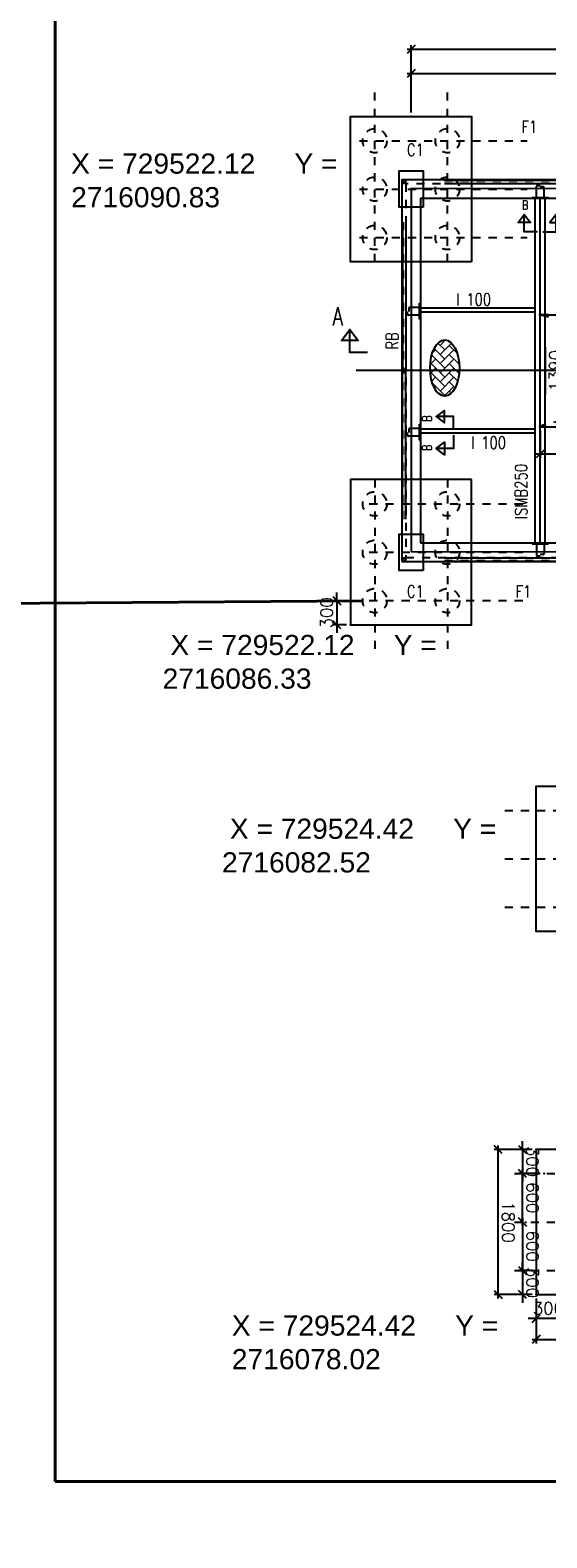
# Model space of a CAD drawing. Header units: inches. Extents: x 727810 to 1461440, y 2714588 to 5435005.
# Tile 184 of 233: x 729897 to 729903, y 2716064 to 2716083. Entities that reach past the tile are written whole.
import ezdxf

# ---------------------------------------------------------------- set-up
doc = ezdxf.new("R2010")
doc.units = ezdxf.units.IN
doc.header["$MEASUREMENT"] = 0
doc.linetypes.add('DIVIDEX2', pattern=[2.5, 1, -0.5, 0, -0.5, 0, -0.5])
doc.linetypes.add('HIDDEN', pattern=[0.375, 0.25, -0.125])
doc.layers.add('AM_5', color=3, linetype='Continuous', lineweight=15)
doc.layers.add('AM_8', color=1, linetype='Continuous', lineweight=15)
for name, color, linetype in [('DETAILS', 7, 'Continuous'), ('Inverter Room', 7, 'Continuous'), ('SCB', 7, 'Continuous')]:
    doc.layers.add(name, color=color, linetype=linetype)
doc.styles.add('RANJAN', font='romans.shx', dxfattribs={"width": 0.75})
doc.styles.add('ROMANS', font='ROMANS.shx', dxfattribs={"height": 10})
doc.styles.get("Standard").update_dxf_attribs({"font": 'arial.ttf'})
doc.dimstyles.new('ROMANS$0', dxfattribs={"dimscale": 100, "dimtxt": 100, "dimasz": 1, "dimexe": 0.5, "dimexo": 0.5, "dimgap": 0.5, "dimtad": 1, "dimdec": 0, "dimrnd": 5, "dimdsep": 46, "dimtxsty": 'ROMANS', "dimblk": 'OBLIQUE', "dimcen": 1, "dimdle": 0.5, "dimclrd": 6, "dimclre": 6, "dimclrt": 3, "dimadec": 0, "dimazin": 0, "dimtfac": 1, "dimtdec": 0, "dimtix": 1, "dimtmove": 0, "dimatfit": 3, "dimldrblk": 'OBLIQUE', "dimfxl": 1, "dimtolj": 1, "dimtzin": 0, "dimarcsym": 0})
doc.dimstyles.new('ROMANS$7', dxfattribs={"dimscale": 100, "dimtxt": 2.5, "dimasz": 2, "dimexe": 20, "dimexo": 20, "dimgap": 0.5, "dimtad": 1, "dimdec": 0, "dimrnd": 5, "dimzin": 0, "dimdsep": 46, "dimtxsty": 'ROMANS', "dimcen": 0.09, "dimdle": 20, "dimclrd": 256, "dimclre": 256, "dimclrt": 3, "dimadec": 0, "dimazin": 0, "dimtfac": 20, "dimtdec": 0, "dimtix": 1, "dimtmove": 2, "dimatfit": 3, "dimfxl": 1, "dimtolj": 1, "dimtzin": 0, "dimarcsym": 0})
pattern_1 = [(45, (89087.78671, 50533.36595), (-0.0883883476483, 0.0883883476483), [])]

# ---------------------------------------------------------------- blocks, each defined once
blk = doc.blocks.new('_Oblique')
at = {"color": 0, "linetype": 'ByBlock', "lineweight": -2}
blk.add_line((-0.5, -0.5), (0.5, 0.5), dxfattribs=at)
blk = doc.blocks.new('*D66')
at = {"layer": 'Inverter Room', "color": 6, "lineweight": -2, "ltscale": 0.5, "transparency": 16777216}
for p, q in [((2052862, -2324182), (2052691, -2324182)), ((2052741, -2324182), (2052741, -2324082)), ((2052741, -2324182), (2052741, -2324482)), ((2052862, -2324482), (2052691, -2324482)), ((2052741, -2324482), (2052741, -2324582))]:
    blk.add_line(p, q, dxfattribs=at)
at = {"layer": 'Inverter Room', "color": 0, "ltscale": 0.5, "transparency": 16777216}
for p in [(2052912, -2324182), (2052741, -2324482), (2052912, -2324482)]:
    blk.add_point(p, dxfattribs=at)
at = {"layer": 'Inverter Room', "color": 6, "lineweight": -2, "ltscale": 0.5, "transparency": 16777216, "xscale": 100, "yscale": 100, "zscale": 100}
for p, rotation in [((2052741, -2324182), 270), ((2052741, -2324482), 90)]:
    blk.add_blockref('_Oblique', p, dxfattribs=dict(at, rotation=rotation))
at = {"layer": 'Inverter Room', "color": 3, "ltscale": 0.5, "transparency": 16777216, "insert": (2052616, -2324332), "char_height": 150, "attachment_point": 5, "rotation": 90, "style": 'ROMANS'}
blk.add_mtext('\\A1;300', dxfattribs=at)
blk = doc.blocks.new('*D67')
at = {"layer": 'Inverter Room', "color": 6, "lineweight": -2, "ltscale": 0.5, "transparency": 16777216}
for p, q in [((2062212, -2317350), (2053612, -2317350)), ((2053662, -2318132), (2053662, -2317300)), ((2062162, -2318132), (2062162, -2317300))]:
    blk.add_line(p, q, dxfattribs=at)
at = {"layer": 'Inverter Room', "color": 0, "ltscale": 0.5, "transparency": 16777216}
for p in [(2053662, -2317350), (2053662, -2318182), (2062162, -2318182)]:
    blk.add_point(p, dxfattribs=at)
at = {"layer": 'Inverter Room', "color": 6, "lineweight": -2, "ltscale": 0.5, "transparency": 16777216, "xscale": 100, "yscale": 100, "zscale": 100, "rotation": 180}
blk.add_blockref('_Oblique', (2053662, -2317350), dxfattribs=at)
at = {"layer": 'Inverter Room', "color": 6, "lineweight": -2, "ltscale": 0.5, "transparency": 16777216, "xscale": 100, "yscale": 100, "zscale": 100}
blk.add_blockref('_Oblique', (2062162, -2317350), dxfattribs=at)
at = {"layer": 'Inverter Room', "color": 3, "ltscale": 0.5, "transparency": 16777216, "insert": (2057912, -2317225), "char_height": 150, "attachment_point": 5, "style": 'ROMANS'}
blk.add_mtext('\\A1;8500', dxfattribs=at)
blk = doc.blocks.new('*D69')
at = {"layer": 'AM_5', "color": 6, "lineweight": -2, "transparency": 16777216}
for p, q in [((2053612, -2317650), (2057962, -2317650)), ((2053662, -2318132), (2053662, -2317600)), ((2057912, -2318132), (2057912, -2317600))]:
    blk.add_line(p, q, dxfattribs=at)
at = {"layer": 'Inverter Room', "color": 0, "transparency": 16777216}
for p in [(2057912, -2317650), (2053662, -2318182), (2057912, -2318182)]:
    blk.add_point(p, dxfattribs=at)
at = {"layer": 'AM_5', "color": 6, "lineweight": -2, "transparency": 16777216, "xscale": 100, "yscale": 100, "zscale": 100, "rotation": 180}
blk.add_blockref('_Oblique', (2053662, -2317650), dxfattribs=at)
at = {"layer": 'AM_5', "color": 6, "lineweight": -2, "transparency": 16777216, "xscale": 100, "yscale": 100, "zscale": 100}
blk.add_blockref('_Oblique', (2057912, -2317650), dxfattribs=at)
at = {"layer": 'AM_5', "color": 3, "transparency": 16777216, "insert": (2055787, -2317525), "char_height": 150, "attachment_point": 5, "style": 'ROMANS', "bg_fill": 3, "box_fill_scale": 1.25, "bg_fill_color": 256, "bg_fill_true_color": 13158600, "bg_fill_transparency": 0}
blk.add_mtext('\\A1;4250', dxfattribs=at)
blk = doc.blocks.new('*D70')
at = {"layer": 'AM_5', "color": 6, "lineweight": -2, "transparency": 16777216}
for p, q in [((2055312, -2320638), (2055622, -2320638)), ((2055572, -2320588), (2055572, -2322076)), ((2055312, -2322026), (2055622, -2322026))]:
    blk.add_line(p, q, dxfattribs=at)
at = {"layer": 'Inverter Room', "color": 0, "transparency": 16777216}
for p in [(2055262, -2320638), (2055262, -2322026), (2055572, -2322026)]:
    blk.add_point(p, dxfattribs=at)
at = {"layer": 'AM_5', "color": 6, "lineweight": -2, "transparency": 16777216, "xscale": 100, "yscale": 100, "zscale": 100}
for p, rotation in [((2055572, -2320638), 90), ((2055572, -2322026), 270)]:
    blk.add_blockref('_Oblique', p, dxfattribs=dict(at, rotation=rotation))
at = {"layer": 'AM_5', "color": 3, "transparency": 16777216, "insert": (2055447, -2321332), "char_height": 150, "attachment_point": 5, "rotation": 90, "style": 'ROMANS', "bg_fill": 3, "box_fill_scale": 1.25, "bg_fill_color": 256, "bg_fill_true_color": 13158600, "bg_fill_transparency": 0}
blk.add_mtext('\\A1;1390', dxfattribs=at)
blk = doc.blocks.new('*D71')
at = {"layer": 'DETAILS', "color": 6, "lineweight": -2, "ltscale": 0.5, "transparency": 16777216}
for p, q in [((2055262, -2322076), (2055262, -2322412)), ((2060562, -2322076), (2060562, -2322412)), ((2055212, -2322362), (2060612, -2322362))]:
    blk.add_line(p, q, dxfattribs=at)
at = {"layer": 'Inverter Room', "color": 0, "ltscale": 0.5, "transparency": 16777216}
for p in [(2055262, -2322026), (2060562, -2322026), (2060562, -2322362)]:
    blk.add_point(p, dxfattribs=at)
at = {"layer": 'DETAILS', "color": 6, "lineweight": -2, "ltscale": 0.5, "transparency": 16777216, "xscale": 100, "yscale": 100, "zscale": 100, "rotation": 180}
blk.add_blockref('_Oblique', (2055262, -2322362), dxfattribs=at)
at = {"layer": 'DETAILS', "color": 6, "lineweight": -2, "ltscale": 0.5, "transparency": 16777216, "xscale": 100, "yscale": 100, "zscale": 100}
blk.add_blockref('_Oblique', (2060562, -2322362), dxfattribs=at)
at = {"layer": 'DETAILS', "color": 3, "ltscale": 0.5, "transparency": 16777216, "insert": (2057912, -2322237), "char_height": 150, "attachment_point": 5, "style": 'ROMANS', "bg_fill": 3, "box_fill_scale": 1.25, "bg_fill_color": 256, "bg_fill_true_color": 13158600, "bg_fill_transparency": 0}
blk.add_mtext('\\A1;5300', dxfattribs=at)
blk = doc.blocks.new('*D76')
at = {"layer": 'Inverter Room', "color": 6, "lineweight": -2, "ltscale": 0.5, "transparency": 16777216}
for p, q in [((2103215, -2331215), (2103769, -2331215)), ((2103719, -2332765), (2103719, -2331165)), ((2103215, -2332715), (2103769, -2332715))]:
    blk.add_line(p, q, dxfattribs=at)
at = {"layer": 'Inverter Room', "color": 0, "ltscale": 0.5, "transparency": 16777216}
for p in [(2103165, -2331215), (2103719, -2331215), (2103165, -2332715)]:
    blk.add_point(p, dxfattribs=at)
at = {"layer": 'Inverter Room', "color": 6, "lineweight": -2, "ltscale": 0.5, "transparency": 16777216, "xscale": 100, "yscale": 100, "zscale": 100}
for p, rotation in [((2103719, -2331215), 90), ((2103719, -2332715), 270)]:
    blk.add_blockref('_Oblique', p, dxfattribs=dict(at, rotation=rotation))
at = {"layer": 'Inverter Room', "color": 3, "ltscale": 0.5, "transparency": 16777216, "insert": (2103594, -2331965), "char_height": 150, "attachment_point": 5, "rotation": 90, "style": 'ROMANS'}
blk.add_mtext('\\A1;1500', dxfattribs=at)
blk = doc.blocks.new('*D77')
at = {"layer": 'DETAILS', "color": 6, "lineweight": -2, "ltscale": 0.5, "transparency": 16777216}
for p, q in [((2101365, -2332765), (2101365, -2333236)), ((2103165, -2332765), (2103165, -2333236)), ((2103215, -2333186), (2101315, -2333186))]:
    blk.add_line(p, q, dxfattribs=at)
at = {"layer": 'Inverter Room', "color": 0, "ltscale": 0.5, "transparency": 16777216}
for p in [(2101365, -2332715), (2103165, -2332715), (2101365, -2333186)]:
    blk.add_point(p, dxfattribs=at)
at = {"layer": 'DETAILS', "color": 6, "lineweight": -2, "ltscale": 0.5, "transparency": 16777216, "xscale": 100, "yscale": 100, "zscale": 100, "rotation": 180}
blk.add_blockref('_Oblique', (2101365, -2333186), dxfattribs=at)
at = {"layer": 'DETAILS', "color": 6, "lineweight": -2, "ltscale": 0.5, "transparency": 16777216, "xscale": 100, "yscale": 100, "zscale": 100}
blk.add_blockref('_Oblique', (2103165, -2333186), dxfattribs=at)
at = {"layer": 'DETAILS', "color": 3, "ltscale": 0.5, "transparency": 16777216, "insert": (2102265, -2333061), "char_height": 150, "attachment_point": 5, "style": 'ROMANS', "bg_fill": 3, "box_fill_scale": 1.25, "bg_fill_color": 256, "bg_fill_true_color": 13158600, "bg_fill_transparency": 0}
blk.add_mtext('\\A1;1800', dxfattribs=at)
blk = doc.blocks.new('*D78')
at = {"layer": 'Inverter Room', "color": 6, "lineweight": -2, "ltscale": 0.5, "transparency": 16777216}
for p, q in [((2102215, -2332886), (2102915, -2332886)), ((2102265, -2332858), (2102265, -2332836)), ((2102865, -2332858), (2102865, -2332836))]:
    blk.add_line(p, q, dxfattribs=at)
at = {"layer": 'Inverter Room', "color": 0, "ltscale": 0.5, "transparency": 16777216}
for p in [(2102265, -2332908), (2102865, -2332886), (2102865, -2332908)]:
    blk.add_point(p, dxfattribs=at)
at = {"layer": 'Inverter Room', "color": 6, "lineweight": -2, "ltscale": 0.5, "transparency": 16777216, "xscale": 100, "yscale": 100, "zscale": 100, "rotation": 180}
blk.add_blockref('_Oblique', (2102265, -2332886), dxfattribs=at)
at = {"layer": 'Inverter Room', "color": 6, "lineweight": -2, "ltscale": 0.5, "transparency": 16777216, "xscale": 100, "yscale": 100, "zscale": 100}
blk.add_blockref('_Oblique', (2102865, -2332886), dxfattribs=at)
at = {"layer": 'Inverter Room', "color": 3, "ltscale": 0.5, "transparency": 16777216, "insert": (2102565, -2332761), "char_height": 150, "attachment_point": 5, "style": 'ROMANS'}
blk.add_mtext('\\A1;600', dxfattribs=at)
blk = doc.blocks.new('*D79')
at = {"layer": 'Inverter Room', "color": 6, "lineweight": -2, "ltscale": 0.5, "transparency": 16777216}
for p, q in [((2103460, -2332415), (2103460, -2332315)), ((2103215, -2332415), (2103510, -2332415)), ((2103460, -2332415), (2103460, -2332715)), ((2103215, -2332715), (2103510, -2332715)), ((2103460, -2332715), (2103460, -2332815))]:
    blk.add_line(p, q, dxfattribs=at)
at = {"layer": 'Inverter Room', "color": 0, "ltscale": 0.5, "transparency": 16777216}
for p in [(2103165, -2332415), (2103165, -2332715), (2103460, -2332715)]:
    blk.add_point(p, dxfattribs=at)
at = {"layer": 'Inverter Room', "color": 6, "lineweight": -2, "ltscale": 0.5, "transparency": 16777216, "xscale": 100, "yscale": 100, "zscale": 100}
for p, rotation in [((2103460, -2332415), 270), ((2103460, -2332715), 90)]:
    blk.add_blockref('_Oblique', p, dxfattribs=dict(at, rotation=rotation))
at = {"layer": 'Inverter Room', "color": 3, "ltscale": 0.5, "transparency": 16777216, "insert": (2103335, -2332565), "char_height": 150, "attachment_point": 5, "rotation": 90, "style": 'ROMANS'}
blk.add_mtext('\\A1;300', dxfattribs=at)
blk = doc.blocks.new('*D91')
at = {"layer": 'Inverter Room', "color": 6, "lineweight": -2, "ltscale": 0.5, "transparency": 16777216}
for p, q in [((2101365, -2332765), (2101365, -2332936)), ((2101665, -2332667), (2101665, -2332936)), ((2101365, -2332886), (2101265, -2332886)), ((2101365, -2332886), (2101665, -2332886)), ((2101665, -2332886), (2101765, -2332886))]:
    blk.add_line(p, q, dxfattribs=at)
at = {"layer": 'Inverter Room', "color": 0, "ltscale": 0.5, "transparency": 16777216}
for p in [(2101365, -2332715), (2101665, -2332617), (2101665, -2332886)]:
    blk.add_point(p, dxfattribs=at)
at = {"layer": 'Inverter Room', "color": 6, "lineweight": -2, "ltscale": 0.5, "transparency": 16777216, "xscale": 100, "yscale": 100, "zscale": 100}
blk.add_blockref('_Oblique', (2101365, -2332886), dxfattribs=at)
at = {"layer": 'Inverter Room', "color": 6, "lineweight": -2, "ltscale": 0.5, "transparency": 16777216, "xscale": 100, "yscale": 100, "zscale": 100, "rotation": 180}
blk.add_blockref('_Oblique', (2101665, -2332886), dxfattribs=at)
at = {"layer": 'Inverter Room', "color": 3, "ltscale": 0.5, "transparency": 16777216, "insert": (2101515, -2332761), "char_height": 150, "attachment_point": 5, "style": 'ROMANS'}
blk.add_mtext('\\A1;300', dxfattribs=at)
blk = doc.blocks.new('*D92')
at = {"layer": 'Inverter Room', "color": 6, "lineweight": -2, "ltscale": 0.5, "transparency": 16777216}
for p, q in [((2102865, -2332765), (2102865, -2332936)), ((2103165, -2332765), (2103165, -2332936)), ((2102865, -2332886), (2102765, -2332886)), ((2102865, -2332886), (2103165, -2332886)), ((2103165, -2332886), (2103265, -2332886))]:
    blk.add_line(p, q, dxfattribs=at)
at = {"layer": 'Inverter Room', "color": 0, "ltscale": 0.5, "transparency": 16777216}
for p in [(2102865, -2332715), (2103165, -2332715), (2103165, -2332886)]:
    blk.add_point(p, dxfattribs=at)
at = {"layer": 'Inverter Room', "color": 6, "lineweight": -2, "ltscale": 0.5, "transparency": 16777216, "xscale": 100, "yscale": 100, "zscale": 100}
blk.add_blockref('_Oblique', (2102865, -2332886), dxfattribs=at)
at = {"layer": 'Inverter Room', "color": 6, "lineweight": -2, "ltscale": 0.5, "transparency": 16777216, "xscale": 100, "yscale": 100, "zscale": 100, "rotation": 180}
blk.add_blockref('_Oblique', (2103165, -2332886), dxfattribs=at)
at = {"layer": 'Inverter Room', "color": 3, "ltscale": 0.5, "transparency": 16777216, "insert": (2103015, -2332761), "char_height": 150, "attachment_point": 5, "style": 'ROMANS'}
blk.add_mtext('\\A1;300', dxfattribs=at)
blk = doc.blocks.new('*D80')
at = {"layer": 'Inverter Room', "color": 6, "lineweight": -2, "ltscale": 0.5, "transparency": 16777216}
for p, q in [((2102315, -2332886), (2101615, -2332886)), ((2101665, -2332858), (2101665, -2332836)), ((2102265, -2332858), (2102265, -2332836))]:
    blk.add_line(p, q, dxfattribs=at)
at = {"layer": 'Inverter Room', "color": 0, "ltscale": 0.5, "transparency": 16777216}
for p in [(2101665, -2332886), (2101665, -2332908), (2102265, -2332908)]:
    blk.add_point(p, dxfattribs=at)
at = {"layer": 'Inverter Room', "color": 6, "lineweight": -2, "ltscale": 0.5, "transparency": 16777216, "xscale": 100, "yscale": 100, "zscale": 100, "rotation": 180}
blk.add_blockref('_Oblique', (2101665, -2332886), dxfattribs=at)
at = {"layer": 'Inverter Room', "color": 6, "lineweight": -2, "ltscale": 0.5, "transparency": 16777216, "xscale": 100, "yscale": 100, "zscale": 100}
blk.add_blockref('_Oblique', (2102265, -2332886), dxfattribs=at)
at = {"layer": 'Inverter Room', "color": 3, "ltscale": 0.5, "transparency": 16777216, "insert": (2101965, -2332761), "char_height": 150, "attachment_point": 5, "style": 'ROMANS'}
blk.add_mtext('\\A1;600', dxfattribs=at)
blk = doc.blocks.new('dshshh')
at = {"layer": 'AM_8', "ltscale": 0.5}
h = blk.add_hatch(dxfattribs=at)
h.set_pattern_fill('ANSI31', color=256, style=0)
h.set_pattern_definition(pattern_1)
edge = h.paths.add_edge_path()
edge.add_arc((2055261.7, -2320640.3), 7.16, 11.12183, 168.87817, ccw=False)
edge.add_arc((2055261.7, -2320637.5), 7.16, 348.87817, 551.12183)
h = blk.add_hatch(dxfattribs=at)
h.set_pattern_fill('AR-HBONE', color=256, scale=20, style=0)
h.set_pattern_definition([(45, (79715.245, 41647.834), (9e-15, 113.137085), [240, -80]), (135, (79771.81, 41704.4), (9e-15, 113.137085), [240, -80])])
edge = h.paths.add_edge_path()
edge.add_ellipse((2054078.4, -2321298.8), major_axis=(0, 348.6), ratio=0.5219783, start_angle=191.45916, end_angle=459.29111)
edge.add_ellipse((2054078.4, -2321298.8), major_axis=(0, 348.6), ratio=0.5219783, start_angle=99.29111, end_angle=191.45916)
h = blk.add_hatch(dxfattribs=at)
h.set_pattern_fill('ANSI31', color=256, style=0)
h.set_pattern_definition(pattern_1)
edge = h.paths.add_edge_path()
edge.add_arc((2055261.7, -2322022.7), 7.16, 191.12183, 348.87817)
edge.add_arc((2055261.7, -2322025.5), 7.16, -191.12183, 11.12183, ccw=False)
at = {"layer": 'DETAILS', "linetype": 'DIVIDEX2', "ltscale": 0.5}
for p, q in [((2053211.7, -2319985.4), (2053211.7, -2317883.4)), ((2054111.7, -2319985.4), (2054111.7, -2317883.4)), ((2053022.3, -2318481.5), (2055098.3, -2318481.5)), ((2053022.3, -2319081.5), (2055098.3, -2319081.5)), ((2053022.3, -2319681.5), (2055098.3, -2319681.5)), ((2053211.7, -2322677.6), (2053211.7, -2324863.9)), ((2054111.7, -2322677.6), (2054111.7, -2324863.9)), ((2053143.9, -2322981.5), (2055098.3, -2322981.5)), ((2053143.9, -2323581.5), (2055098.3, -2323581.5)), ((2053143.9, -2324181.5), (2055098.3, -2324181.5))]:
    blk.add_line(p, q, dxfattribs=at)
at = {"layer": 'DETAILS', "ltscale": 0.5}
for p, q in [((2054075.3, -2318971.1), (2055575.3, -2318971.1)), ((2054075.3, -2319011.1), (2055575.3, -2319011.1)), ((2053555.3, -2319491.1), (2053555.3, -2321331.5)), ((2053595.3, -2319491.1), (2053595.3, -2321331.5)), ((2053776.7, -2320494.4), (2053776.7, -2320694.4)), ((2053555.3, -2323171.9), (2053555.3, -2321331.5)), ((2053595.3, -2323171.9), (2053595.3, -2321331.5)), ((2053776.7, -2321994.4), (2053776.7, -2322194.4)), ((2054075.3, -2323651.9), (2055575.3, -2323651.9)), ((2054075.3, -2323691.9), (2055575.3, -2323691.9))]:
    blk.add_line(p, q, dxfattribs=at)
for centre, radius in [((2053575.3, -2318991.1), 20), ((2055261.7, -2320637.5), 7.16), ((2053575.3, -2321331.5), 20), ((2055261.7, -2322025.5), 7.16), ((2053575.3, -2323671.9), 20)]:
    blk.add_circle(centre, radius, dxfattribs=at)
for centre, start, end in [((2055261.7, -2320640.3), 11.12183, 168.87817), ((2055261.7, -2322022.7), 191.12183, 348.87817)]:
    blk.add_arc(centre, 7.16, start, end, dxfattribs=at)
blk.add_ellipse((2054078.4, -2321298.8), major_axis=(0, 348.6), ratio=0.5219783, dxfattribs=at)
at = {"layer": 'Inverter Room', "color": 8, "linetype": 'HIDDEN', "ltscale": 2}
for p, q in [((2054073.6, -2318973.2), (2055576.9, -2318973.2)), ((2054075.3, -2319009.1), (2055575.3, -2319009.1)), ((2053557.4, -2319489.5), (2053557.4, -2321322.6)), ((2053593.3, -2319491.1), (2053593.3, -2321322.8)), ((2060554.7, -2320638.9), (2055259.9, -2322018.6)), ((2055261.7, -2320637.5), (2060561.7, -2320637.5)), ((2055268.8, -2320638.9), (2060563.5, -2322018.6)), ((2053557.4, -2323173.6), (2053557.4, -2321340.4)), ((2053593.3, -2323171.9), (2053593.3, -2321340.2)), ((2055261.7, -2322025.5), (2060561.7, -2322025.5)), ((2054073.6, -2323689.8), (2055576.9, -2323689.8)), ((2054075.3, -2323653.9), (2055575.3, -2323653.9))]:
    blk.add_line(p, q, dxfattribs=at)
at = {"layer": 'Inverter Room', "color": 2}
for p, q in [((2055214, -2319181.5), (2055214, -2319049.5)), ((2055225.3, -2319038.2), (2055259.1, -2319038.2)), ((2055298.2, -2319053.3), (2055259.6, -2319053.3)), ((2055309.5, -2319181.5), (2055309.5, -2319064.5)), ((2055217, -2319184.5), (2055306.5, -2319184.5)), ((2053618.4, -2320630.9), (2053618.4, -2320597)), ((2053633.5, -2320557.9), (2053633.5, -2320596.5)), ((2053761.7, -2320546.7), (2053644.7, -2320546.7)), ((2053764.7, -2320639.1), (2053764.7, -2320549.7)), ((2053761.7, -2320642.1), (2053629.7, -2320642.1)), ((2053618.4, -2322130.9), (2053618.4, -2322097)), ((2053633.5, -2322057.9), (2053633.5, -2322096.5)), ((2053761.7, -2322046.7), (2053644.7, -2322046.7)), ((2053764.7, -2322139.1), (2053764.7, -2322049.7)), ((2053761.7, -2322142.1), (2053629.7, -2322142.1)), ((2055214, -2323481.5), (2055214, -2323613.5)), ((2055217, -2323478.5), (2055306.5, -2323478.5)), ((2055225.3, -2323624.8), (2055259.1, -2323624.8)), ((2055298.2, -2323609.8), (2055259.6, -2323609.8)), ((2055309.5, -2323481.5), (2055309.5, -2323598.5))]:
    blk.add_line(p, q, dxfattribs=at)
at = {"layer": 'Inverter Room', "color": 4, "ltscale": 0.5}
for p, q in [((2055161.7, -2319184.5), (2055161.7, -2319196.5)), ((2053764.7, -2320494.4), (2053776.7, -2320494.4)), ((2053764.7, -2320694.4), (2053776.7, -2320694.4)), ((2053764.7, -2321994.4), (2053776.7, -2321994.4)), ((2053764.7, -2322194.4), (2053776.7, -2322194.4)), ((2055161.7, -2323478.5), (2055161.7, -2323466.5))]:
    blk.add_line(p, q, dxfattribs=at)
at = {"layer": 'Inverter Room', "ltscale": 2}
blk.add_line((2055261.7, -2323466.5), (2055261.7, -2319196.5), dxfattribs=at)
at = {"layer": 'Inverter Room', "color": 4, "ltscale": 0.5}
for points in [[(2054411.7, -2319981.5), (2052911.7, -2319981.5), (2052911.7, -2318181.5), (2054411.7, -2318181.5)], [(2053546.7, -2323696.5), (2062276.7, -2323696.5), (2062276.7, -2318966.5), (2053546.7, -2318966.5)], [(2053776.7, -2323466.5), (2062046.7, -2323466.5), (2062046.7, -2319196.5), (2053776.7, -2319196.5)], [(2054411.7, -2322681.5), (2052911.7, -2322681.5), (2052911.7, -2324481.5), (2054411.7, -2324481.5)]]:
    blk.add_lwpolyline(points, close=True, dxfattribs=at)
at = {"layer": 'Inverter Room', "ltscale": 3}
for points in [[(2053811.7, -2319306.5), (2053511.7, -2319306.5), (2053511.7, -2318856.5), (2053811.7, -2318856.5)], [(2053811.7, -2323806.5), (2053511.7, -2323806.5), (2053511.7, -2323356.5), (2053811.7, -2323356.5)]]:
    blk.add_lwpolyline(points, close=True, dxfattribs=at)
at = {"layer": 'Inverter Room', "color": 8, "linetype": 'HIDDEN', "ltscale": 2}
blk.add_lwpolyline([(2053596.7, -2323646.5), (2062226.7, -2323655.2), (2062226.7, -2319025.2), (2053596.7, -2319016.5)], close=True, dxfattribs=at)
at = {"layer": 'Inverter Room', "ltscale": 2}
blk.add_lwpolyline([(2053661.8, -2323573.8), (2062161.7, -2323581.5), (2062161.7, -2319081.5), (2053661.8, -2319073.8)], close=True, dxfattribs=at)
at = {"layer": 'Inverter Room', "color": 4, "ltscale": 0.5}
for points in [[(2055161.7, -2319184.5), (2055361.7, -2319184.5)], [(2053764.7, -2320694.4), (2053764.7, -2320494.4)], [(2053764.7, -2322194.4), (2053764.7, -2321994.4)], [(2055161.7, -2323478.5), (2055361.7, -2323478.5)]]:
    blk.add_lwpolyline(points, dxfattribs=at)
at = {"layer": 'Inverter Room', "color": 4, "linetype": 'Continuous'}
for points in [[(2055228.5, -2319609.7), (2055063.4, -2319609.7), (2055063.4, -2319395.7), (2055142.6, -2319496), (2054986.8, -2319496), (2055063.4, -2319395.7)], [(2055295, -2319609.7), (2055460, -2319609.7), (2055460, -2319395.7), (2055380.9, -2319496), (2055536.7, -2319496), (2055460, -2319395.7)], [(2053121.6, -2321107.4), (2052901.6, -2321107.4), (2052901.6, -2320822.1), (2053007.2, -2320955.9), (2052799.4, -2320955.9), (2052901.6, -2320822.1)], [(2054187.9, -2322065.6), (2054187.9, -2321900.5), (2053973.9, -2321900.5), (2054074.3, -2321979.7), (2054074.3, -2321823.9), (2053973.9, -2321900.5)], [(2054187.9, -2322132.1), (2054187.9, -2322297.1), (2053973.9, -2322297.1), (2054074.3, -2322218), (2054074.3, -2322373.8), (2053973.9, -2322297.1)]]:
    blk.add_lwpolyline(points, dxfattribs=at)
at = {"layer": 'Inverter Room', "color": 8, "linetype": 'HIDDEN', "ltscale": 2}
for centre, radius in [((2053211.7, -2318481.5), 150), ((2054111.7, -2318481.5), 150), ((2053211.7, -2319081.5), 150), ((2054111.7, -2319081.5), 150), ((2053575.3, -2318991.1), 18), ((2053211.7, -2319681.5), 150), ((2054111.7, -2319681.5), 150), ((2053575.3, -2321331.5), 18), ((2053211.7, -2322981.5), 150), ((2054111.7, -2322981.5), 150), ((2053211.7, -2323581.5), 150), ((2054111.7, -2323581.5), 150), ((2053575.3, -2323671.9), 18), ((2053211.7, -2324181.5), 150), ((2054111.7, -2324181.5), 150)]:
    blk.add_circle(centre, radius, dxfattribs=at)
at = {"layer": 'Inverter Room', "color": 2}
for centre, radius, start, end in [((2055225.3, -2319049.5), 11.2, 90, 180), ((2055298.2, -2319064.5), 11.2, 0, 90), ((2055217, -2319181.5), 3, 180, 270), ((2055306.5, -2319181.5), 3, 270, 0), ((2053629.7, -2320630.9), 11.2, 180, 270), ((2053644.7, -2320557.9), 11.2, 90, 180), ((2053761.7, -2320549.7), 3, 0, 90), ((2053761.7, -2320639.1), 3, 270, 0), ((2053629.7, -2322130.9), 11.2, 180, 270), ((2053644.7, -2322057.9), 11.2, 90, 180), ((2053761.7, -2322049.7), 3, 0, 90), ((2053761.7, -2322139.1), 3, 270, 0), ((2055217, -2323481.5), 3, 90, 180), ((2055225.3, -2323613.5), 11.2, 180, 270), ((2055298.2, -2323598.5), 11.2, 270, 0), ((2055306.5, -2323481.5), 3, 0, 90)]:
    blk.add_arc(centre, radius, start, end, dxfattribs=at)
at = {"layer": 'DETAILS', "color": 3, "style": 'ROMANS', "width": 0.8}
for p in [(2054221, -2320524), (2054405.7, -2322299)]:
    blk.add_text('I 100', height=150, dxfattribs=at).set_placement(p)
for s, p in [('RB', (2053500.8, -2321069.8)), ('ISMB250', (2055098.8, -2323170.7))]:
    blk.add_text(s, height=150, rotation=90, dxfattribs=at).set_placement(p)
at = {"layer": 'Inverter Room', "color": 3, "linetype": 'Continuous', "style": 'ROMANS', "width": 0.8}
for s, p in [('F1', (2055028.6, -2318386.2)), ('C1', (2053609.2, -2318671.2)), ('C1', (2053609.2, -2324141.8)), ('F1', (2054956.3, -2324141.8))]:
    blk.add_text(s, height=150, dxfattribs=at).set_placement(p)
at = {"layer": 'Inverter Room', "color": 2, "linetype": 'Continuous', "ltscale": 0.6, "style": 'RANJAN', "width": 0.75}
for s, height, p in [('B', 112.5, (2055036.2, -2319335)), ('A', 225, (2052688.3, -2320770.1))]:
    blk.add_text(s, height=height, dxfattribs=at).set_placement(p)
for p in [(2053913.3, -2321961.7), (2053913.3, -2322324.4)]:
    blk.add_text('B', height=112.5, rotation=90, dxfattribs=at).set_placement(p)
at = {"layer": 'Inverter Room', "ltscale": 0.5}
dim = blk.add_linear_dim(base=(2053661.7, -2317350.2), p1=(2062161.7, -2318181.5), p2=(2053661.7, -2318181.5), dimstyle='ROMANS$0', override={"dimtxt": 150, "dimfxl": 0.75, "dimarcsym": 1}, dxfattribs=at)
dim.commit()
dim.dimension.update_dxf_attribs({"geometry": '*D67', "text_midpoint": (2057911.7, -2317225.2)})
dim = blk.add_linear_dim(base=(2052740.9, -2324481.5), p1=(2052911.7, -2324181.5), p2=(2052911.7, -2324481.5), angle=90, dimstyle='ROMANS$0', override={"dimtxt": 150, "dimfxl": 0.75, "dimarcsym": 1}, dxfattribs=at)
dim.commit()
dim.dimension.update_dxf_attribs({"geometry": '*D66', "text_midpoint": (2052615.9, -2324331.5)})
at = {"layer": 'AM_5'}
dim = blk.add_linear_dim(base=(2057911.7, -2317649.7), p1=(2053661.7, -2318181.5), p2=(2057911.7, -2318181.5), dimstyle='ROMANS$0', override={"dimtxt": 150, "dimtfill": 1, "dimarcsym": 1}, dxfattribs=at)
dim.commit()
dim.dimension.update_dxf_attribs({"geometry": '*D69', "text_midpoint": (2055786.7, -2317524.7)})
dim = blk.add_linear_dim(base=(2055571.6, -2322025.5), p1=(2055261.7, -2320637.5), p2=(2055261.7, -2322025.5), angle=90, dimstyle='ROMANS$0', override={"dimtxt": 150, "dimtfill": 1, "dimarcsym": 1}, dxfattribs=at)
dim.commit()
dim.dimension.update_dxf_attribs({"geometry": '*D70', "text_midpoint": (2055446.6, -2321331.5)})
at = {"layer": 'Inverter Room', "color": 4, "ltscale": 0.5}
for p, q in [((2055191.2, -2320556.5), (2053777.2, -2320556.5)), ((2055191.2, -2320606.5), (2053777.2, -2320606.5))]:
    blk.add_line(p, q, dxfattribs=at)
at = {"layer": 'Inverter Room', "ltscale": 2}
for p, q in [((2063030.8, -2321331.5), (2052980.6, -2321331.5)), ((2055191.2, -2321331.5), (2053390.2, -2321331.5))]:
    blk.add_line(p, q, dxfattribs=at)
at = {"layer": 'DETAILS', "ltscale": 0.5}
dim = blk.add_linear_dim(base=(2060561.7, -2322361.8), p1=(2055261.7, -2322025.5), p2=(2060561.7, -2322025.5), dimstyle='ROMANS$0', override={"dimtxt": 150, "dimtfill": 1, "dimarcsym": 1}, dxfattribs=at)
dim.commit()
dim.dimension.update_dxf_attribs({"geometry": '*D71', "text_midpoint": (2057911.7, -2322236.8)})
at = {"layer": 'Inverter Room', "color": 4, "ltscale": 0.5}
for p, q in [((2055199.2, -2323466.5), (2055199.2, -2319196.5)), ((2055324.2, -2323466.5), (2055324.2, -2319196.5)), ((2055191.2, -2322056.5), (2053777.2, -2322056.5)), ((2055191.2, -2322106.5), (2053777.2, -2322106.5))]:
    blk.add_line(p, q, dxfattribs=at)
blk = doc.blocks.new('bhcbhb')
at = {"layer": 'DETAILS', "linetype": 'DIVIDEX2', "ltscale": 0.5}
for p, q in [((2097165.3, -2333104.8), (2097165.3, -2331028.8)), ((2097765.3, -2333104.8), (2097765.3, -2331028.8)), ((2098365.3, -2333104.8), (2098365.3, -2331028.8))]:
    blk.add_line(p, q, dxfattribs=at)
at = {"layer": 'Inverter Room', "color": 4, "ltscale": 0.5}
blk.add_lwpolyline([(2098665.3, -2331215.3), (2098665.3, -2332715.3), (2096865.3, -2332715.3), (2096865.3, -2331215.3)], close=True, dxfattribs=at)
at = {"layer": 'Inverter Room', "ltscale": 0.5}
dim = blk.add_linear_dim(base=(2103718.5, -2331215.3), p1=(2103165.3, -2332715.3), p2=(2103165.3, -2331215.3), angle=90, dimstyle='ROMANS$0', override={"dimtxt": 150, "dimfxl": 0.75, "dimarcsym": 1}, dxfattribs=at)
dim.commit()
dim.dimension.update_dxf_attribs({"geometry": '*D76', "text_midpoint": (2103593.5, -2331965.3)})
at = {"layer": 'DETAILS', "ltscale": 0.5}
dim = blk.add_linear_dim(base=(2101365.3, -2333185.6), p1=(2103165.3, -2332715.3), p2=(2101365.3, -2332715.3), angle=180, dimstyle='ROMANS$0', override={"dimtxt": 150, "dimtfill": 1, "dimarcsym": 1}, dxfattribs=at)
dim.commit()
dim.dimension.update_dxf_attribs({"geometry": '*D77', "text_midpoint": (2102265.3, -2333060.6)})
at = {"layer": 'DETAILS', "linetype": 'DIVIDEX2', "ltscale": 0.5}
for p, q in [((2101665.3, -2332983.2), (2101665.3, -2331028.8)), ((2102265.3, -2332983.2), (2102265.3, -2331028.8)), ((2102865.3, -2332983.2), (2102865.3, -2331028.8))]:
    blk.add_line(p, q, dxfattribs=at)
at = {"layer": 'Inverter Room', "color": 4, "ltscale": 0.5}
blk.add_lwpolyline([(2101365.3, -2331215.3), (2101365.3, -2332715.3), (2103165.3, -2332715.3), (2103165.3, -2331215.3)], close=True, dxfattribs=at)
at = {"layer": 'Inverter Room', "ltscale": 0.5}
for base, p1, p2, angle, picture, middle in [((2103460.5, -2332715.3), (2103165.3, -2332415.3), (2103165.3, -2332715.3), 90, '*D79', (2103335.5, -2332565.3)), ((2101665.3, -2332886.4), (2101365.3, -2332715.3), (2101665.3, -2332616.5), 180, '*D91', (2101515.3, -2332761.4)), ((2102865.3, -2332886.1), (2102265.3, -2332908.3), (2102865.3, -2332908.3), 180, '*D78', (2102565.3, -2332761.1)), ((2103165.3, -2332886.1), (2102865.3, -2332715.3), (2103165.3, -2332715.3), 180, '*D92', (2103015.3, -2332761.1))]:
    dim = blk.add_linear_dim(base=base, p1=p1, p2=p2, angle=angle, dimstyle='ROMANS$0', override={"dimtxt": 150, "dimfxl": 0.75, "dimarcsym": 1}, dxfattribs=at)
    dim.commit()
    dim.dimension.update_dxf_attribs({"geometry": picture, "text_midpoint": middle})
dim = blk.add_linear_dim(base=(2101665.3, -2332886.1), p1=(2102265.3, -2332908.3), p2=(2101665.3, -2332908.3), dimstyle='ROMANS$0', override={"dimtxt": 150, "dimfxl": 0.75, "dimarcsym": 1}, dxfattribs=at)
dim.commit()
dim.dimension.update_dxf_attribs({"geometry": '*D80', "text_midpoint": (2101965.3, -2332761.1)})

msp = doc.modelspace()

# ---------------------------------------------------------------- linework, layer by layer
at = {"color": 3, "lineweight": 40}
for p, q in [((729897.1622, 2716064.88114, 0.07128), (729897.1622, 2716091.8778, 0.07128)), ((729936.80794, 2716064.88114, 0.07128), (729897.1622, 2716064.88114, 0.07128))]:
    msp.add_line(p, q, dxfattribs=at)

# ---------------------------------------------------------------- texts
at = {"layer": 'SCB', "color": 3, "lineweight": 40, "char_height": 0.25, "attachment_point": 1}
for s, insert, width in [('X = 729522.12     Y = 2716090.83', (729897.36202, 2716081.33598, -0.2197), 3.5245495), ('X = 729522.12     Y = 2716090.83', (729897.36202, 2716081.33598, -0.2197), 3.5245495), (' X = 729524.42     Y = 2716082.52', (729899.231, 2716073.09334, -0.2197), 3.7069616), (' X = 729524.42     Y = 2716082.52', (729899.231, 2716073.09334, -0.2197), 3.7069616), ('X = 729524.42     Y = 2716078.02 ', (729899.35258, 2716066.93718, -0.2197), 3.6030116), ('X = 729524.42     Y = 2716078.02 ', (729899.35258, 2716066.93718, -0.2197), 3.6030116)]:
    msp.add_mtext(s, dxfattribs=dict(at, insert=insert, width=width))

# ---------------------------------------------------------------- leaders
at = {"layer": 'Inverter Room', "ltscale": 0.5}
msp.add_leader([(729987.25059, 2715926.6474, 0), (729986.5703, 2715927.24855, 0), (729986.18411, 2715927.24299, 0)], dimstyle='ROMANS$7', override={"dimtxt": 150, "dimgap": 0.5, "dimtad": 0, "dimtfill": 1, "dimarcsym": 1}, dxfattribs=at)

# ---------------------------------------------------------------- next in the draw order: block references
at = {"layer": 'DETAILS', "xscale": 0.000999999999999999, "yscale": 0.000999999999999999, "zscale": 0.000999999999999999}
msp.add_blockref('dshshh', (727847.91238, 2718399.97623, 0.21928), dxfattribs=at)
at = {"layer": 'DETAILS', "xscale": 0.000999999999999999, "yscale": 0.000999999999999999, "zscale": 0.000999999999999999, "rotation": 270}
msp.add_blockref('bhcbhb', (732235.83945, 2718170.36006, 0.21928), dxfattribs=at)

# ---------------------------------------------------------------- next in the draw order: linework, layer by layer
at = {"layer": 'DETAILS', "color": 6, "lineweight": 40}
msp.add_line((729893.27152, 2716075.73321), (729900.97413, 2716075.79355, 0.21928), dxfattribs=at)
msp.add_line((729893.27152, 2716075.73321), (729900.97413, 2716075.79355, 0.21928), dxfattribs=at)

# ---------------------------------------------------------------- next in the draw order: texts
at = {"layer": 'SCB', "color": 3, "lineweight": 40, "insert": (729898.49496, 2716075.37048, -0.2197), "char_height": 0.25, "width": 3.6278391, "attachment_point": 1}
msp.add_mtext(' X = 729522.12     Y = 2716086.33 ', dxfattribs=at)
msp.add_mtext(' X = 729522.12     Y = 2716086.33 ', dxfattribs=at)

# ---------------------------------------------------------------- next in the draw order: leaders
at = {"layer": 'Inverter Room', "ltscale": 0.5}
msp.add_leader([(729918.4741, 2716080.99473, 0.21928), (729918.23338, 2716080.01173, 0.21928), (729917.66678, 2716080.01938, 0.21928)], dimstyle='ROMANS$7', override={"dimtxt": 150, "dimgap": 0.5, "dimtad": 0, "dimtfill": 1, "dimarcsym": 1}, dxfattribs=at)

doc.saveas('drawing.dxf')
